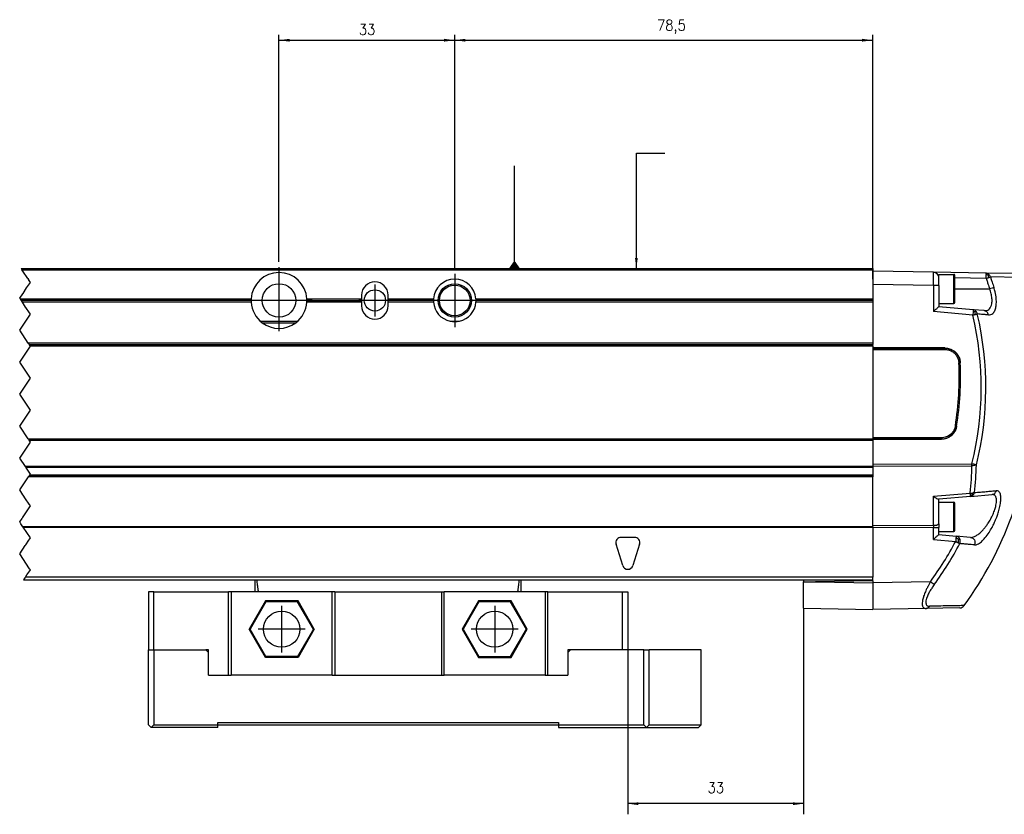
# Model space of a CAD drawing. Header units: millimetres. Extents: x -235 to 4216, y -109 to 485.
# Tile 12 of 39: x 327 to 511, y 155 to 304. Entities that reach past the tile are written whole.
import ezdxf

# ---------------------------------------------------------------- set-up
doc = ezdxf.new("R2010")
doc.units = ezdxf.units.MM
doc.linetypes.add('DOT_CENTER', pattern=[14, 12, -1, 0, -1])
doc.layers.add('1', color=7, linetype='Continuous')
doc.styles.add('CONVERTER_11', font='txt.shx', dxfattribs={"width": 0.9})
doc.dimstyles.new('ME10_DIM_24', dxfattribs={"dimtxt": 2, "dimasz": 2, "dimexe": 1, "dimexo": 1, "dimgap": 1, "dimtad": 1, "dimdsep": 46, "dimtxsty": 'CONVERTER_11', "dimsah": 1, "dimcen": 0.09, "dimclrd": 2, "dimclre": 2, "dimclrt": 2, "dimadec": 0, "dimazin": 0, "dimtfac": 1, "dimtdec": 4, "dimtix": 1, "dimtmove": 0, "dimatfit": 3, "dimfxl": 1, "dimtolj": 1, "dimtzin": 0, "dimarcsym": 0})
doc.dimstyles.new('ME10_DIM_25', dxfattribs={"dimtxt": 2, "dimasz": 2, "dimexe": 1, "dimexo": 1, "dimgap": 1, "dimtad": 1, "dimdsep": 46, "dimtxsty": 'CONVERTER_11', "dimsah": 1, "dimcen": 0.09, "dimclrd": 2, "dimclre": 2, "dimclrt": 2, "dimadec": 0, "dimazin": 0, "dimtfac": 1, "dimtdec": 4, "dimtix": 1, "dimtmove": 0, "dimatfit": 3, "dimfxl": 1, "dimtolj": 1, "dimtzin": 0, "dimarcsym": 0})
doc.dimstyles.new('ME10_DIM_36', dxfattribs={"dimtxt": 2, "dimasz": 2, "dimexe": 2, "dimexo": 0, "dimgap": 2, "dimtad": 1, "dimdsep": 46, "dimtxsty": 'CONVERTER_11', "dimsah": 1, "dimcen": 0.09, "dimclrd": 2, "dimclre": 2, "dimclrt": 2, "dimadec": 0, "dimazin": 0, "dimtfac": 1, "dimtdec": 4, "dimtix": 1, "dimtmove": 0, "dimatfit": 3, "dimfxl": 1, "dimtolj": 1, "dimtzin": 0, "dimarcsym": 0})
doc.dimstyles.get("Standard").update_dxf_attribs({"dimtxt": 0.18, "dimasz": 0.18, "dimexe": 0.18, "dimexo": 0.0625, "dimgap": 0.09, "dimtad": 0, "dimtih": 1, "dimtoh": 1, "dimdec": 4, "dimzin": 0, "dimdsep": 46, "dimtxsty": 'Standard', "dimcen": 0.09, "dimadec": 0, "dimazin": 0, "dimtfac": 1, "dimtdec": 4, "dimtofl": 0, "dimtmove": 0, "dimatfit": 3, "dimfxl": 1, "dimtolj": 1, "dimtzin": 0, "dimarcsym": 0})

# ---------------------------------------------------------------- blocks, each defined once
blk = doc.blocks.new('CABEZA_Li_1__31', base_point=(350.7, 171.02))
at = {"color": 7, "linetype": 'Continuous'}
for p, q in [((350.7, 196.47), (350.7, 185.62)), ((351.7, 196.47), (350.7, 196.47)), ((351.7, 185.62), (351.7, 196.47)), ((351.7, 196.47), (365.7, 196.47)), ((365.7, 180.82), (365.7, 196.47)), ((366.2, 196.47), (365.7, 196.47)), ((366.2, 196.47), (366.2, 180.82)), ((370.7, 196.47), (366.2, 196.47)), ((371.35, 196.47), (370.7, 196.47)), ((385.2, 196.47), (371.35, 196.47)), ((385.2, 180.82), (385.2, 196.47)), ((385.7, 196.47), (385.2, 196.47)), ((385.7, 196.47), (385.7, 180.82)), ((385.7, 196.47), (405.7, 196.47)), ((405.7, 196.47), (405.7, 180.82)), ((405.7, 196.47), (406.2, 196.47)), ((406.2, 180.82), (406.2, 196.47)), ((420.06, 196.47), (406.2, 196.47)), ((420.7, 196.47), (420.06, 196.47)), ((425.2, 196.47), (420.7, 196.47)), ((425.2, 196.47), (425.2, 180.82)), ((425.7, 196.47), (425.2, 196.47)), ((425.7, 180.82), (425.7, 196.47)), ((425.7, 196.47), (439.7, 196.47)), ((439.7, 185.62), (439.7, 196.47)), ((439.7, 196.47), (440.7, 196.47)), ((440.7, 196.47), (440.7, 185.62)), ((372.64, 194.77), (369.58, 189.47)), ((372.73, 194.62), (369.76, 189.47)), ((378.77, 194.77), (372.64, 194.77)), ((372.73, 194.62), (372.64, 194.77)), ((378.68, 194.62), (372.73, 194.62)), ((378.68, 194.62), (378.77, 194.77)), ((381.65, 189.47), (378.68, 194.62)), ((381.83, 189.47), (378.77, 194.77)), ((412.64, 194.77), (409.58, 189.47)), ((412.73, 194.62), (409.76, 189.47)), ((418.77, 194.77), (412.64, 194.77)), ((412.73, 194.62), (412.64, 194.77)), ((418.68, 194.62), (412.73, 194.62)), ((418.68, 194.62), (418.77, 194.77)), ((421.65, 189.47), (418.68, 194.62)), ((421.83, 189.47), (418.77, 194.77)), ((369.76, 189.47), (369.58, 189.47)), ((372.64, 184.17), (369.58, 189.47)), ((372.73, 184.32), (369.76, 189.47)), ((381.65, 189.47), (378.68, 184.32)), ((381.83, 189.47), (378.77, 184.17)), ((381.65, 189.47), (381.83, 189.47)), ((409.76, 189.47), (409.58, 189.47)), ((409.58, 189.47), (412.64, 184.17)), ((409.76, 189.47), (412.73, 184.32)), ((418.68, 184.32), (421.65, 189.47)), ((418.77, 184.17), (421.83, 189.47)), ((421.65, 189.47), (421.83, 189.47)), ((350.7, 185.62), (351.7, 185.62)), ((350.7, 171.52), (350.7, 185.62)), ((351.7, 185.62), (361.45, 185.62)), ((351.7, 185.62), (351.7, 171.52)), ((361.95, 185.62), (361.45, 185.62)), ((361.95, 185.12), (361.45, 185.62)), ((361.95, 185.12), (361.95, 185.62)), ((361.95, 180.82), (361.95, 185.12)), ((429.95, 185.62), (429.45, 185.12)), ((429.95, 185.62), (429.45, 185.62)), ((429.45, 185.62), (429.45, 185.12)), ((429.45, 185.12), (429.45, 180.82)), ((439.7, 185.62), (429.95, 185.62)), ((440.7, 185.62), (439.7, 185.62)), ((443.71, 185.62), (440.7, 185.62)), ((443.71, 185.62), (444.71, 185.62)), ((443.71, 171.52), (443.71, 185.62)), ((454.45, 185.62), (444.71, 185.62)), ((444.71, 171.52), (444.71, 185.62)), ((454.45, 171.52), (454.45, 185.62)), ((372.64, 184.17), (372.73, 184.32)), ((378.77, 184.17), (372.64, 184.17)), ((378.68, 184.32), (372.73, 184.32)), ((378.77, 184.17), (378.68, 184.32)), ((412.73, 184.32), (412.64, 184.17)), ((412.64, 184.17), (418.77, 184.17)), ((412.73, 184.32), (418.68, 184.32)), ((418.68, 184.32), (418.77, 184.17)), ((361.95, 180.82), (365.7, 180.82)), ((365.7, 180.82), (366.2, 180.82)), ((385.2, 180.82), (366.2, 180.82)), ((385.2, 180.82), (385.7, 180.82)), ((385.7, 180.82), (405.7, 180.82)), ((405.7, 180.82), (406.2, 180.82)), ((425.2, 180.82), (406.2, 180.82)), ((425.2, 180.82), (425.7, 180.82)), ((425.7, 180.82), (429.45, 180.82)), ((350.7, 171.52), (351.2, 171.02)), ((351.2, 171.02), (351.7, 171.52)), ((363.7, 171.02), (351.2, 171.02)), ((351.7, 171.52), (363.7, 171.52)), ((363.7, 171.92), (427.7, 171.92)), ((363.7, 171.52), (363.7, 171.92)), ((363.7, 171.42), (363.7, 171.52)), ((427.7, 171.42), (363.7, 171.42)), ((363.7, 171.02), (363.7, 171.42)), ((427.7, 171.92), (427.7, 171.52)), ((427.7, 171.52), (427.7, 171.42)), ((427.7, 171.52), (443.71, 171.52)), ((427.7, 171.42), (427.7, 171.02)), ((427.7, 171.02), (444.21, 171.02)), ((443.71, 171.52), (444.21, 171.02)), ((444.71, 171.52), (444.21, 171.02)), ((444.21, 171.02), (453.95, 171.02)), ((444.71, 171.52), (454.45, 171.52)), ((454.45, 171.52), (453.95, 171.02))]:
    blk.add_line(p, q, dxfattribs=at)
for centre in [(375.7, 189.47), (415.7, 189.47)]:
    blk.add_circle(centre, 3.4, dxfattribs=at)
for points, knots in [([(370.7, 196.47), (370.7, 196.68), (370.7, 197.1), (370.7, 197.68), (370.7, 198.22), (370.7, 198.55), (370.7, 198.72)], [0, 0, 0, 0, 0.62749, 1.254986, 1.753638, 2.252294, 2.252294, 2.252294, 2.252294]), ([(371.35, 196.47), (371.32, 196.68), (371.27, 197.1), (371.19, 197.68), (371.12, 198.22), (371.08, 198.55), (371.06, 198.72)], [0, 0, 0, 0, 0.63275, 1.265494, 1.768306, 2.271081, 2.271081, 2.271081, 2.271081]), ([(420.06, 196.47), (420.08, 196.68), (420.14, 197.1), (420.21, 197.68), (420.28, 198.22), (420.33, 198.55), (420.35, 198.72)], [0, 0, 0, 0, 0.63275, 1.265494, 1.768306, 2.271081, 2.271081, 2.271081, 2.271081]), ([(420.7, 196.47), (420.7, 196.68), (420.7, 197.1), (420.7, 197.68), (420.7, 198.22), (420.7, 198.55), (420.7, 198.72)], [0, 0, 0, 0, 0.62749, 1.254986, 1.753638, 2.252294, 2.252294, 2.252294, 2.252294])]:
    blk.add_open_spline(points, degree=3, knots=knots, dxfattribs=at)
at = {"layer": '1', "color": 2, "linetype": 'DOT_CENTER'}
for p, q in [((375.7, 193.87), (375.7, 185.07)), ((415.7, 193.87), (415.7, 185.07)), ((380.1, 189.47), (371.3, 189.47)), ((420.1, 189.47), (411.3, 189.47))]:
    blk.add_line(p, q, dxfattribs=at)
blk = doc.blocks.new('Perfil_Li-30_M__33', base_point=(-102.8, 193.2))
at = {"color": 2, "linetype": 'DOT_CENTER'}
for p, q in [((326.78, 257.22), (326.94, 256.97)), ((327.11, 256.72), (326.94, 256.97)), ((328.05, 255.31), (327.11, 256.72)), ((328.05, 255.31), (328.16, 255.15)), ((328.51, 254.62), (328.16, 255.15)), ((327.13, 252.55), (327.81, 253.57)), ((327.81, 253.57), (328.51, 254.62)), ((326.51, 251.62), (327.08, 252.47)), ((326.58, 251.52), (326.51, 251.62)), ((326.58, 251.52), (326.78, 251.22)), ((327.13, 252.55), (327.08, 252.47)), ((326.78, 251.22), (326.98, 250.92)), ((327.01, 250.87), (326.98, 250.92)), ((327.61, 249.97), (327.01, 250.87)), ((327.61, 249.97), (327.67, 249.88)), ((328.34, 248.87), (327.67, 249.88)), ((326.51, 245.62), (328.51, 248.62)), ((328.51, 248.62), (328.34, 248.87)), ((328.11, 243.22), (326.51, 245.62)), ((326.51, 239.62), (328.51, 242.62)), ((328.11, 243.22), (328.28, 242.97)), ((328.44, 242.72), (328.28, 242.97)), ((328.51, 242.62), (328.44, 242.72)), ((328.51, 236.62), (326.51, 239.62)), ((326.51, 233.62), (328.51, 236.62)), ((328.51, 230.62), (326.51, 233.62)), ((326.51, 227.62), (328.51, 230.62)), ((328.11, 225.22), (326.51, 227.62)), ((326.51, 221.62), (328.51, 224.62)), ((328.11, 225.22), (328.28, 224.97)), ((328.51, 224.62), (328.28, 224.97)), ((327.58, 220.02), (326.51, 221.62)), ((327.58, 220.02), (327.64, 219.93)), ((328.51, 218.62), (327.64, 219.93)), ((328.16, 218.1), (328.24, 218.22)), ((328.24, 218.22), (328.27, 218.25)), ((328.35, 218.38), (328.27, 218.25)), ((328.35, 218.38), (328.51, 218.62)), ((326.51, 215.62), (328.16, 218.1)), ((327.12, 214.71), (326.51, 215.62)), ((327.12, 214.71), (327.18, 214.62)), ((327.61, 213.97), (327.18, 214.62)), ((328.29, 212.95), (327.61, 213.97)), ((328.29, 212.95), (328.35, 212.87)), ((328.51, 212.62), (328.35, 212.87)), ((327.01, 210.37), (328.51, 212.62)), ((326.51, 209.62), (326.95, 210.28)), ((326.75, 209.27), (326.51, 209.62)), ((327.11, 208.72), (326.75, 209.27)), ((327.01, 210.37), (326.95, 210.28)), ((327.17, 208.63), (327.11, 208.72)), ((328.51, 206.62), (327.17, 208.63)), ((327.55, 205.19), (327.63, 205.3)), ((327.63, 205.3), (328.24, 206.22)), ((328.24, 206.22), (328.41, 206.47)), ((328.41, 206.47), (328.51, 206.62)), ((326.51, 203.62), (327.55, 205.19)), ((328.38, 200.82), (326.51, 203.62)), ((327.88, 199.67), (328.05, 199.92)), ((328.05, 199.92), (328.39, 200.45)), ((328.51, 200.62), (328.38, 200.82)), ((328.39, 200.45), (328.51, 200.62)), ((327.49, 199.1), (327.24, 198.72)), ((327.58, 199.22), (327.49, 199.1)), ((327.58, 199.22), (327.88, 199.67))]:
    blk.add_line(p, q, dxfattribs=at)
at = {"color": 7, "linetype": 'Continuous'}
for p, q in [((326.78, 257.22), (486.7, 257.22)), ((486.7, 257.22), (486.7, 256.97)), ((326.94, 256.97), (486.7, 256.97)), ((486.7, 256.97), (486.7, 256.72)), ((486.7, 256.72), (486.7, 254.22)), ((498.12, 256.52), (486.7, 256.72)), ((507.92, 256.35), (498.12, 256.52)), ((499.1, 256.12), (501.9, 256.12)), ((499.1, 255.52), (499.1, 256.12)), ((499.1, 254.02), (499.1, 255.52)), ((501.9, 253.37), (501.9, 256.12)), ((502.1, 250.82), (502.1, 255.92)), ((507.99, 255.35), (502.1, 255.45)), ((513.04, 256.26), (507.92, 256.35)), ((513.98, 255.56), (508.78, 255.65)), ((498.12, 254.02), (486.7, 254.22)), ((486.7, 254.22), (486.7, 251.52)), ((499.1, 254.02), (498.12, 254.02)), ((498.12, 254.02), (498.12, 249.13)), ((499.1, 254.02), (499.1, 250.62)), ((501.9, 250.62), (501.9, 253.37)), ((502.1, 253.37), (508.64, 253.37)), ((326.58, 251.52), (369.96, 251.52)), ((380.45, 251.52), (390.7, 251.52)), ((390.7, 252.22), (390.7, 251.52)), ((390.7, 251.52), (390.7, 251.22)), ((395.7, 251.52), (395.7, 252.22)), ((395.7, 251.22), (395.7, 251.52)), ((395.7, 251.52), (404.22, 251.52)), ((412.19, 251.52), (421.8, 251.52)), ((421.8, 251.52), (424.5, 251.52)), ((424.5, 251.52), (486.7, 251.52)), ((486.7, 251.52), (486.7, 251.22)), ((369.95, 251.22), (326.78, 251.22)), ((369.96, 250.92), (326.98, 250.92)), ((380.45, 251.22), (390.7, 251.22)), ((390.7, 250.92), (380.45, 250.92)), ((390.7, 251.22), (390.7, 250.92)), ((390.7, 250.92), (390.7, 250.22)), ((395.7, 250.92), (395.7, 251.22)), ((404.2, 251.22), (395.7, 251.22)), ((404.22, 250.92), (395.7, 250.92)), ((395.7, 250.22), (395.7, 250.92)), ((486.7, 250.92), (412.19, 250.92)), ((486.7, 251.22), (412.2, 251.22)), ((486.7, 251.22), (486.7, 250.92)), ((486.7, 250.92), (486.7, 243.22)), ((499.1, 250.62), (501.9, 250.62)), ((499.1, 250.62), (499.1, 250.04)), ((505.57, 249.48), (499.1, 250.04)), ((505.5, 248.48), (498.12, 249.13)), ((507.61, 249.3), (505.57, 249.48)), ((505.9, 249.06), (506.07, 249.23)), ((371.69, 247.32), (378.72, 247.32)), ((372.05, 247.02), (378.35, 247.02)), ((407.32, 247.32), (409.09, 247.32)), ((486.7, 243.22), (328.11, 243.22)), ((328.28, 242.97), (486.7, 242.97)), ((328.44, 242.72), (486.7, 242.72)), ((486.7, 243.22), (486.7, 242.97)), ((486.7, 242.72), (486.7, 242.97)), ((486.7, 242.72), (486.7, 242.36)), ((500.24, 242.29), (486.7, 242.36)), ((486.7, 242.36), (486.7, 242.25)), ((486.7, 242.25), (500.21, 242.26)), ((486.7, 242.25), (486.7, 242.01)), ((486.7, 242.01), (500.21, 242.02)), ((486.7, 242.01), (486.7, 225.44)), ((328.11, 225.22), (486.7, 225.22)), ((328.28, 224.97), (486.7, 224.97)), ((486.7, 225.44), (486.7, 225.22)), ((499.57, 225.43), (486.7, 225.44)), ((486.7, 225.22), (486.7, 225.2)), ((486.7, 225.2), (486.7, 225.09)), ((499.57, 225.19), (486.7, 225.2)), ((486.7, 225.09), (499.61, 225.15)), ((486.7, 225.09), (486.7, 224.97)), ((486.7, 224.97), (486.7, 220.47)), ((486.7, 220.47), (505.32, 220.53)), ((486.7, 220.47), (486.7, 220.11)), ((486.7, 220.11), (505.32, 220.17)), ((486.7, 220.11), (486.7, 220.02)), ((486.7, 220.02), (327.58, 220.02)), ((327.64, 219.93), (486.7, 219.93)), ((328.24, 218.22), (486.7, 218.22)), ((486.7, 218.38), (328.35, 218.38)), ((486.7, 220.02), (486.7, 219.93)), ((486.7, 219.93), (486.7, 218.38)), ((486.7, 218.38), (486.7, 218.22)), ((486.7, 218.22), (486.7, 218.1)), ((486.7, 218.1), (328.16, 218.1)), ((486.7, 208.89), (486.7, 218.1)), ((498.12, 214.45), (504.96, 215.05)), ((505.03, 214.41), (509.09, 214.77)), ((498.12, 208.93), (498.12, 214.45)), ((499.1, 213.9), (499.04, 213.89)), ((505.03, 214.41), (499.1, 213.9)), ((499.1, 213.32), (499.1, 213.9)), ((499.1, 209.29), (499.1, 213.32)), ((499.1, 213.32), (501.9, 213.32)), ((501.9, 207.82), (501.9, 213.32)), ((502.1, 210.57), (502.1, 213.12)), ((498.12, 208.93), (486.7, 208.89)), ((499.1, 209.29), (499.1, 208.56)), ((502.1, 208.02), (502.1, 210.57)), ((486.7, 208.73), (327.11, 208.72)), ((327.17, 208.63), (486.7, 208.63)), ((486.7, 208.73), (486.7, 208.89)), ((486.7, 208.73), (486.7, 208.63)), ((486.7, 208.63), (486.7, 208.53)), ((498.12, 208.56), (486.7, 208.53)), ((486.7, 208.53), (486.7, 199.22)), ((498.12, 208.56), (499.1, 208.56)), ((498.12, 206.33), (498.12, 208.56)), ((499.1, 207.82), (499.1, 208.56)), ((499.1, 207.24), (499.1, 207.82)), ((499.1, 207.82), (501.9, 207.82)), ((499.1, 207.24), (502.34, 206.96)), ((439.75, 201.42), (438.5, 205.42)), ((441.95, 206.72), (439.45, 206.72)), ((442.91, 205.42), (441.66, 201.42)), ((498.12, 206.33), (502.27, 205.97)), ((505.05, 206.72), (502.34, 206.96)), ((502.77, 206.34), (503.03, 206.47)), ((327.24, 198.72), (486.7, 198.72)), ((486.7, 199.22), (327.58, 199.22)), ((473.7, 198.72), (473.7, 198.35)), ((473.7, 198.35), (475.97, 198.39)), ((473.7, 193.43), (473.7, 198.35)), ((486.7, 198.57), (475.97, 198.39)), ((475.97, 198.39), (486.7, 198.2)), ((486.7, 198.72), (486.7, 199.22)), ((486.7, 198.57), (486.7, 198.72)), ((486.7, 198.57), (486.7, 198.2)), ((497.53, 198.39), (486.7, 198.2)), ((473.7, 193.43), (486.7, 193.2)), ((496.66, 193.37), (486.7, 193.2)), ((503.07, 193.49), (496.66, 193.37))]:
    blk.add_line(p, q, dxfattribs=at)
for centre, radius in [((375.2, 251.22), 3.15), ((408.2, 251.22), 3.13), ((408.2, 251.22), 2.88), ((393.2, 251.22), 2)]:
    blk.add_circle(centre, radius, dxfattribs=at)
for centre, radius, start, end in [((375.2, 251.22), 5.25, 3.2758, 176.7242), ((408.2, 251.22), 4, 4.3012, 175.6988), ((498.1, 255.52), 1, 359.9999, 88.8309), ((501.9, 255.92), 0.2, 0, 90), ((507.9, 255.47), 0.877, 50.5592, 88.7082), ((507.87, 254.73), 1.33, 69.2691, 85.543), ((499.86, 255.55), 8.13, 358.5836, 3.5642), ((506.97, 255.34), 1.51, 7.1629, 24.8594), ((507.82, 255.38), 0.998, 15.4453, 50.4509), ((393.2, 252.22), 2.5, 0, 180), ((375.2, 251.22), 5.25, 176.7242, 180), ((375.2, 251.22), 5.25, 0, 3.2758), ((408.2, 251.22), 4, 175.6988, 180), ((408.2, 251.22), 4, 0, 4.3012), ((375.2, 251.22), 5.25, 180, 183.2758), ((375.2, 251.22), 5.25, 183.2758, 233.1301), ((375.2, 251.22), 5.25, 306.8699, 356.7242), ((375.2, 251.22), 5.25, 356.7242, 0), ((393.2, 250.22), 2.5, 180, 0), ((408.2, 251.22), 4, 180, 184.3012), ((408.2, 251.22), 4, 184.3012, 257.1614), ((408.2, 251.22), 4, 282.8386, 355.6988), ((408.2, 251.22), 4, 355.6988, 0), ((501.9, 250.82), 0.2, 270, 0), ((447.72, 234.87), 59.36, 346.0229, 13.2552), ((505.32, 247.99), 1.22, 61.3484, 78.8516), ((505.49, 248.7), 0.786, 42.8545, 84.3535), ((504.23, 248.56), 1.74, 1.1997, 16.668), ((505.32, 248.54), 1.01, 7.7882, 42.7875), ((447.71, 234.87), 60.22, 346.0224, 13.2546), ((375.2, 251.22), 5.25, 233.1301, 306.8699), ((408.2, 251.22), 4, 257.1614, 282.8386), ((444.17, 236.88), 58.76, 350.9841, 2.5377), ((444.17, 236.87), 59, 350.9895, 2.5474), ((443.81, 236.91), 59.37, 350.9919, 2.512), ((447.1, 234.87), 70, 324.1739, 355.4654), ((499.56, 228.1), 2.91, 270.1571, 350.7237), ((455.21, 221.09), 50.12, 353.0816, 358.9569), ((455.31, 221.25), 50.85, 353.0816, 358.9569), ((505.22, 217.42), 2.39, 263.9527, 275.2045), ((504.79, 215.71), 1.14, 281.0231, 298.7993), ((504.96, 215.2), 0.788, 275.4931, 314.1063), ((504.17, 215.2), 1.27, 337.0721, 352.8794), ((504.8, 215.35), 1.01, 314.3892, 347.0309), ((501.9, 213.12), 0.2, 0, 90), ((501.9, 208.02), 0.2, 270, 0), ((439.45, 205.72), 1, 90, 197.354), ((441.95, 205.72), 1, 342.646, 90), ((447.64, 234.87), 61.8, 323.8261, 332.12), ((447.64, 234.87), 62.69, 323.8236, 332.1132), ((501.83, 205.52), 1.25, 41.1917, 66.69), ((501.11, 206.14), 1.68, 345.3866, 7.0383), ((502.06, 205.99), 1.08, 335.8962, 26.3818), ((440.7, 201.72), 1, 197.354, 342.646), ((503.05, 194.48), 1, 270.9998, 324.1755)]:
    blk.add_arc(centre, radius, start, end, dxfattribs=at)
for points, knots in [([(498.12, 254.02), (498.12, 254.1), (498.12, 254.29), (498.13, 254.61), (498.13, 255.02), (498.13, 255.42), (498.13, 255.79), (498.13, 256.07), (498.13, 256.28), (498.13, 256.42), (498.13, 256.49), (498.12, 256.52)], [0, 0, 0, 0, 0.246853, 0.573001, 0.955136, 1.461998, 1.768084, 2.078885, 2.309298, 2.39871, 2.499605, 2.499605, 2.499605, 2.499605]), ([(507.92, 256.35), (507.93, 256.34), (507.95, 256.3), (507.96, 256.19), (507.97, 256.11), (507.98, 256.06)], [0, 0, 0, 0, 0.0409859, 0.1423251, 0.3023472, 0.3023472, 0.3023472, 0.3023472]), ([(507.99, 255.35), (508.02, 255.36), (508.11, 255.39), (508.23, 255.44), (508.36, 255.48), (508.43, 255.51), (508.47, 255.53)], [0, 0, 0, 0, 0.1158177, 0.2653089, 0.3931693, 0.5135142, 0.5135142, 0.5135142, 0.5135142]), ([(507.99, 255.35), (508.06, 255.13), (508.18, 254.81), (508.34, 254.31), (508.49, 253.87), (508.59, 253.54), (508.64, 253.37)], [0, 0, 0, 0, 0.68444, 1.043135, 1.564092, 2.085077, 2.085077, 2.085077, 2.085077]), ([(508.34, 255.97), (508.35, 255.99), (508.38, 256.03), (508.41, 256.08), (508.44, 256.12), (508.45, 256.14), (508.46, 256.15)], [0, 0, 0, 0, 0.0696916, 0.1294917, 0.1800775, 0.2096115, 0.2096115, 0.2096115, 0.2096115]), ([(508.47, 255.53), (508.51, 255.54), (508.57, 255.56), (508.66, 255.6), (508.73, 255.62), (508.77, 255.64), (508.78, 255.65)], [0, 0, 0, 0, 0.1201076, 0.2006116, 0.2864485, 0.3341075, 0.3341075, 0.3341075, 0.3341075]), ([(508.78, 255.65), (508.86, 255.43), (508.97, 255.09), (509.14, 254.59), (509.29, 254.14), (509.39, 253.81), (509.45, 253.64)], [0, 0, 0, 0, 0.694674, 1.058253, 1.58676, 2.115295, 2.115295, 2.115295, 2.115295]), ([(507.61, 249.3), (507.77, 249.3), (508.08, 249.3), (508.48, 249.5), (508.8, 249.85), (509, 250.3), (509.1, 250.91), (509.1, 251.49), (509.02, 252.05), (508.92, 252.51), (508.8, 252.95), (508.69, 253.24), (508.64, 253.37)], [0, 0, 0, 0, 0.47862, 0.915847, 1.292333, 1.893769, 2.361382, 3.147067, 3.630664, 4.040518, 4.575488, 4.982364, 4.982364, 4.982364, 4.982364]), ([(508.4, 248.5), (508.55, 248.5), (508.87, 248.51), (509.27, 248.76), (509.61, 249.2), (509.83, 249.84), (509.92, 250.68), (509.89, 251.69), (509.72, 252.7), (509.52, 253.37), (509.45, 253.64)], [0, 0, 0, 0, 0.469045, 0.924298, 1.353505, 2.130333, 2.904843, 3.887739, 5.142552, 5.978979, 5.978979, 5.978979, 5.978979]), ([(509.45, 253.64), (509.34, 253.6), (509.08, 253.51), (508.81, 253.42), (508.64, 253.37)], [0, 0, 0, 0, 0.3339348, 0.8470538, 0.8470538, 0.8470538, 0.8470538]), ([(499.1, 250.04), (498.95, 249.9), (498.62, 249.59), (498.29, 249.29), (498.12, 249.13)], [0, 0, 0, 0, 0.637937, 1.343454, 1.343454, 1.343454, 1.343454]), ([(505.55, 249.19), (505.55, 249.08), (505.53, 248.84), (505.51, 248.61), (505.5, 248.48)], [0, 0, 0, 0, 0.3239303, 0.7061474, 0.7061474, 0.7061474, 0.7061474]), ([(505.5, 248.48), (505.53, 248.49), (505.62, 248.51), (505.74, 248.54), (505.86, 248.57), (505.94, 248.59), (505.98, 248.6)], [0, 0, 0, 0, 0.1141914, 0.255415, 0.3773297, 0.4926731, 0.4926731, 0.4926731, 0.4926731]), ([(505.57, 249.48), (505.57, 249.44), (505.56, 249.34), (505.56, 249.24), (505.55, 249.19)], [0, 0, 0, 0, 0.1258954, 0.2926506, 0.2926506, 0.2926506, 0.2926506]), ([(505.98, 248.6), (506.02, 248.61), (506.08, 248.62), (506.17, 248.64), (506.25, 248.66), (506.3, 248.67), (506.33, 248.68)], [0, 0, 0, 0, 0.1185549, 0.2032868, 0.2789009, 0.3593047, 0.3593047, 0.3593047, 0.3593047]), ([(508.4, 248.5), (508.39, 248.5), (508.35, 248.5), (508.29, 248.51), (508.18, 248.52), (508.05, 248.53), (507.9, 248.54), (507.74, 248.56), (507.56, 248.57), (507.27, 248.6), (506.86, 248.63), (506.51, 248.66), (506.33, 248.68)], [0, 0, 0, 0, 0.028148, 0.098054, 0.202867, 0.335736, 0.489811, 0.658241, 0.834177, 1.010768, 1.536725, 2.077248, 2.077248, 2.077248, 2.077248]), ([(508.4, 248.5), (508.33, 248.71), (508.2, 249.11), (507.8, 249.24), (507.61, 249.3)], [0, 0, 0, 0, 0.615598, 1.189303, 1.189303, 1.189303, 1.189303]), ([(500.24, 242.29), (500.24, 242.29), (500.23, 242.28), (500.21, 242.27), (500.21, 242.26)], [0, 0, 0, 0, 0.02432725, 0.04866133, 0.04866133, 0.04866133, 0.04866133]), ([(500.21, 242.26), (500.21, 242.25), (500.21, 242.22), (500.21, 242.17), (500.21, 242.1), (500.21, 242.04), (500.21, 242.02)], [0, 0, 0, 0, 0.0336648, 0.0892929, 0.1611429, 0.2414837, 0.2414837, 0.2414837, 0.2414837]), ([(500.21, 242.26), (500.34, 242.25), (500.59, 242.24), (500.91, 242.18), (501.13, 242.11), (501.42, 242), (501.79, 241.82), (502.23, 241.47), (502.59, 241.05), (502.79, 240.7), (502.91, 240.42), (502.99, 240.2), (503.07, 239.88), (503.09, 239.63), (503.11, 239.49)], [0, 0, 0, 0, 0.400431, 0.731417, 0.975007, 1.108754, 1.660061, 2.212557, 2.765051, 3.316329, 3.43035, 3.670616, 4.008953, 4.422176, 4.422176, 4.422176, 4.422176]), ([(500.24, 242.29), (500.47, 242.28), (500.84, 242.25), (501.37, 242.08), (501.82, 241.85), (502.23, 241.53), (502.6, 241.11), (502.86, 240.67), (503.06, 240.11), (503.1, 239.74), (503.12, 239.51)], [0, 0, 0, 0, 0.672027, 1.10549, 1.65915, 2.211078, 2.6401, 3.316506, 3.74674, 4.422179, 4.422179, 4.422179, 4.422179]), ([(500.21, 242.02), (500.33, 242.01), (500.67, 242), (501.14, 241.88), (501.64, 241.63), (502.07, 241.31), (502.42, 240.89), (502.68, 240.41), (502.83, 239.94), (502.86, 239.6), (502.87, 239.48)], [0, 0, 0, 0, 0.3596, 1.018052, 1.439497, 2.030258, 2.621057, 3.042476, 3.687511, 4.062198, 4.062198, 4.062198, 4.062198]), ([(502.87, 239.48), (502.88, 239.48), (502.91, 239.48), (502.94, 239.48), (502.98, 239.49), (503.02, 239.49), (503.05, 239.49), (503.07, 239.49), (503.09, 239.49), (503.1, 239.49), (503.11, 239.49)], [0, 0, 0, 0, 0.0386788, 0.0778743, 0.1159857, 0.1513184, 0.1823126, 0.2077852, 0.2294907, 0.2399619, 0.2399619, 0.2399619, 0.2399619]), ([(502.2, 227.67), (502.17, 227.52), (502.1, 227.21), (501.9, 226.76), (501.63, 226.37), (501.3, 226.04), (500.93, 225.78), (500.5, 225.58), (500.04, 225.45), (499.73, 225.44), (499.57, 225.43)], [0, 0, 0, 0, 0.467562, 0.943405, 1.469991, 1.877987, 2.345721, 2.812592, 3.296051, 3.756496, 3.756496, 3.756496, 3.756496]), ([(502.45, 227.62), (502.41, 227.41), (502.34, 227.07), (502.12, 226.61), (501.85, 226.21), (501.48, 225.82), (501.05, 225.52), (500.61, 225.32), (500.14, 225.18), (499.8, 225.16), (499.61, 225.15)], [0, 0, 0, 0, 0.623139, 1.02939, 1.539998, 2.052979, 2.652821, 3.076393, 3.507091, 4.099931, 4.099931, 4.099931, 4.099931]), ([(502.2, 227.67), (502.21, 227.67), (502.24, 227.66), (502.28, 227.66), (502.31, 227.65), (502.35, 227.64), (502.38, 227.64), (502.4, 227.64), (502.42, 227.63), (502.43, 227.63), (502.44, 227.63)], [0, 0, 0, 0, 0.0388694, 0.0782525, 0.1165413, 0.1520344, 0.183166, 0.2087492, 0.2305479, 0.2410638, 0.2410638, 0.2410638, 0.2410638]), ([(499.57, 225.19), (499.57, 225.2), (499.57, 225.23), (499.57, 225.28), (499.57, 225.35), (499.57, 225.4), (499.57, 225.43)], [0, 0, 0, 0, 0.0336648, 0.0892929, 0.1611429, 0.2414837, 0.2414837, 0.2414837, 0.2414837]), ([(499.57, 225.19), (499.58, 225.18), (499.59, 225.17), (499.6, 225.16), (499.61, 225.15)], [0, 0, 0, 0, 0.02547824, 0.0509477, 0.0509477, 0.0509477, 0.0509477]), ([(505.32, 220.17), (505.32, 220.23), (505.32, 220.35), (505.32, 220.47), (505.32, 220.53)], [0, 0, 0, 0, 0.1780358, 0.3623916, 0.3623916, 0.3623916, 0.3623916]), ([(506.15, 220.33), (506.12, 220.33), (506.07, 220.35), (505.99, 220.37), (505.9, 220.39), (505.79, 220.42), (505.69, 220.44), (505.57, 220.47), (505.45, 220.5), (505.37, 220.52), (505.32, 220.53)], [0, 0, 0, 0, 0.0712204, 0.1557764, 0.2638694, 0.3590728, 0.4744091, 0.5963388, 0.7081721, 0.851759, 0.851759, 0.851759, 0.851759]), ([(506.15, 220.33), (506.03, 220.28), (505.77, 220.18), (505.48, 220.18), (505.32, 220.17)], [0, 0, 0, 0, 0.3732078, 0.8460562, 0.8460562, 0.8460562, 0.8460562]), ([(504.96, 215.05), (504.97, 214.96), (504.99, 214.81), (505, 214.65), (505.01, 214.59)], [0, 0, 0, 0, 0.2591969, 0.4628928, 0.4628928, 0.4628928, 0.4628928]), ([(505.01, 214.59), (505.01, 214.55), (505.02, 214.5), (505.03, 214.44), (505.03, 214.41)], [0, 0, 0, 0, 0.1005848, 0.1748506, 0.1748506, 0.1748506, 0.1748506]), ([(505.05, 206.72), (505.22, 206.74), (505.57, 206.76), (505.98, 206.96), (506.44, 207.25), (506.91, 207.63), (507.37, 208.09), (507.74, 208.52), (508.1, 208.99), (508.52, 209.6), (508.97, 210.39), (509.38, 211.26), (509.64, 211.98), (509.79, 212.56), (509.89, 213.01), (509.94, 213.51), (509.93, 213.94), (509.85, 214.25), (509.75, 214.47), (509.63, 214.62), (509.47, 214.72), (509.29, 214.77), (509.16, 214.77), (509.09, 214.77)], [0, 0, 0, 0, 0.524792, 1.022651, 1.366393, 2.14476, 2.831935, 3.323188, 3.836448, 4.593941, 5.55465, 6.549172, 7.479608, 7.847372, 8.337647, 8.880097, 9.331756, 9.638828, 9.831519, 10.047727, 10.212027, 10.379405, 10.596126, 10.596126, 10.596126, 10.596126]), ([(505.34, 214.71), (505.36, 214.7), (505.39, 214.68), (505.43, 214.66), (505.47, 214.64), (505.5, 214.64), (505.51, 214.63)], [0, 0, 0, 0, 0.049416, 0.1009442, 0.1435019, 0.182331, 0.182331, 0.182331, 0.182331]), ([(505.79, 215.13), (505.76, 215.12), (505.71, 215.1), (505.63, 215.08), (505.54, 215.06), (505.47, 215.05), (505.43, 215.04)], [0, 0, 0, 0, 0.0683925, 0.1642643, 0.2491695, 0.3638425, 0.3638425, 0.3638425, 0.3638425]), ([(505.79, 215.13), (505.98, 215.14), (506.36, 215.18), (506.93, 215.23), (507.47, 215.28), (507.99, 215.32), (508.5, 215.37), (508.98, 215.41), (509.45, 215.45), (509.75, 215.48), (509.9, 215.49)], [0, 0, 0, 0, 0.584556, 1.150152, 1.696713, 2.222704, 2.728729, 3.216443, 3.684018, 4.131667, 4.131667, 4.131667, 4.131667]), ([(505.8, 205.31), (505.99, 205.33), (506.48, 205.39), (507.13, 205.92), (507.85, 206.67), (508.51, 207.58), (509.07, 208.53), (509.47, 209.32), (509.75, 209.96), (510.01, 210.6), (510.27, 211.35), (510.54, 212.3), (510.71, 213.23), (510.77, 214.08), (510.73, 214.69), (510.55, 215.16), (510.3, 215.46), (510.04, 215.48), (509.9, 215.49)], [0, 0, 0, 0, 0.566091, 1.451349, 2.416908, 3.709328, 4.807715, 5.718411, 6.35651, 6.930705, 7.7603, 8.755081, 9.902257, 10.561105, 11.331892, 11.714639, 12.035626, 12.444854, 12.444854, 12.444854, 12.444854]), ([(509.09, 214.77), (509.28, 214.82), (509.67, 214.93), (509.82, 215.3), (509.9, 215.49)], [0, 0, 0, 0, 0.557288, 1.137047, 1.137047, 1.137047, 1.137047]), ([(498.12, 214.45), (498.3, 214.29), (498.58, 214.05), (498.92, 213.93), (499.04, 213.89)], [0, 0, 0, 0, 0.698426, 1.085457, 1.085457, 1.085457, 1.085457]), ([(499.1, 209.29), (499.01, 209.19), (498.76, 208.92), (498.37, 208.92), (498.12, 208.93)], [0, 0, 0, 0, 0.383163, 1.087225, 1.087225, 1.087225, 1.087225]), ([(498.12, 208.93), (498.12, 208.9), (498.12, 208.84), (498.12, 208.75), (498.12, 208.65), (498.12, 208.59), (498.12, 208.56)], [0, 0, 0, 0, 0.0805831, 0.1781555, 0.2771232, 0.3623917, 0.3623917, 0.3623917, 0.3623917]), ([(499.1, 207.24), (498.95, 207.1), (498.62, 206.79), (498.29, 206.49), (498.12, 206.33)], [0, 0, 0, 0, 0.637937, 1.343454, 1.343454, 1.343454, 1.343454]), ([(502.33, 206.67), (502.32, 206.56), (502.3, 206.33), (502.28, 206.09), (502.27, 205.97)], [0, 0, 0, 0, 0.3239303, 0.7061475, 0.7061475, 0.7061475, 0.7061475]), ([(502.27, 205.97), (502.31, 205.94), (502.39, 205.9), (502.5, 205.84), (502.62, 205.77), (502.7, 205.73), (502.73, 205.72)], [0, 0, 0, 0, 0.1292845, 0.2680805, 0.4014458, 0.5245739, 0.5245739, 0.5245739, 0.5245739]), ([(502.34, 206.96), (502.34, 206.92), (502.34, 206.82), (502.33, 206.72), (502.33, 206.67)], [0, 0, 0, 0, 0.1258955, 0.2926508, 0.2926508, 0.2926508, 0.2926508]), ([(503.03, 206.47), (502.95, 206.6), (502.78, 206.85), (502.48, 206.93), (502.34, 206.96)], [0, 0, 0, 0, 0.4484575, 0.87854, 0.87854, 0.87854, 0.87854]), ([(502.73, 205.72), (502.76, 205.7), (502.83, 205.66), (502.92, 205.62), (502.99, 205.58), (503.03, 205.56), (503.05, 205.55)], [0, 0, 0, 0, 0.1137871, 0.2135241, 0.2958734, 0.362437, 0.362437, 0.362437, 0.362437]), ([(505.8, 205.31), (505.59, 205.32), (505.16, 205.36), (504.49, 205.42), (503.79, 205.48), (503.3, 205.52), (503.05, 205.55)], [0, 0, 0, 0, 0.632863, 1.301732, 2.005723, 2.757682, 2.757682, 2.757682, 2.757682]), ([(505.05, 206.72), (505.2, 206.69), (505.5, 206.61), (505.8, 206.24), (505.94, 205.77), (505.85, 205.46), (505.8, 205.31)], [0, 0, 0, 0, 0.445591, 0.903985, 1.376646, 1.853071, 1.853071, 1.853071, 1.853071]), ([(486.7, 198.2), (486.7, 197.89), (486.7, 197.27), (486.7, 196.36), (486.7, 195.49), (486.7, 194.71), (486.7, 194.08), (486.7, 193.65), (486.7, 193.37), (486.7, 193.26), (486.7, 193.2)], [0, 0, 0, 0, 0.936599, 1.840005, 2.744316, 3.534543, 4.177875, 4.647561, 4.823061, 4.998787, 4.998787, 4.998787, 4.998787]), ([(497.53, 198.39), (497.44, 198.24), (497.26, 197.93), (497.01, 197.44), (496.77, 196.96), (496.51, 196.37), (496.25, 195.71), (496.06, 195.02), (495.98, 194.5), (495.97, 194.16), (496, 193.94), (496.06, 193.75), (496.14, 193.59), (496.28, 193.46), (496.43, 193.4), (496.56, 193.37), (496.63, 193.37), (496.66, 193.37)], [0, 0, 0, 0, 0.530715, 1.058414, 1.667931, 2.11324, 3.002268, 3.78584, 4.255383, 4.587248, 4.805577, 4.927979, 5.161439, 5.333191, 5.501569, 5.636973, 5.719101, 5.719101, 5.719101, 5.719101]), ([(498.25, 197.86), (498.16, 197.74), (497.94, 197.43), (497.58, 196.89), (497.2, 196.24), (496.91, 195.61), (496.73, 195.06), (496.65, 194.63), (496.67, 194.26), (496.79, 194), (496.96, 193.86), (497.15, 193.79), (497.3, 193.79), (497.36, 193.79)], [0, 0, 0, 0, 0.460005, 1.130967, 1.935284, 2.725799, 3.221781, 3.644215, 4.061566, 4.299208, 4.472724, 4.711653, 4.905291, 4.905291, 4.905291, 4.905291]), ([(498.25, 197.86), (498.23, 197.88), (498.19, 197.91), (498.12, 197.95), (498.04, 198.01), (497.95, 198.08), (497.85, 198.15), (497.75, 198.23), (497.64, 198.31), (497.57, 198.36), (497.53, 198.39)], [0, 0, 0, 0, 0.0657581, 0.1490644, 0.2487563, 0.362528, 0.4871662, 0.6187823, 0.7532435, 0.8865735, 0.8865735, 0.8865735, 0.8865735]), ([(496.66, 193.37), (496.69, 193.38), (496.76, 193.38), (496.86, 193.4), (496.96, 193.44), (497.05, 193.48), (497.14, 193.54), (497.23, 193.62), (497.3, 193.7), (497.34, 193.76), (497.36, 193.79)], [0, 0, 0, 0, 0.100205, 0.2027856, 0.307557, 0.4142193, 0.5223373, 0.6313259, 0.7405959, 0.8499652, 0.8499652, 0.8499652, 0.8499652]), ([(503.86, 193.9), (503.67, 193.9), (503.12, 193.89), (502.08, 193.87), (500.67, 193.84), (499.06, 193.82), (497.93, 193.8), (497.36, 193.79)], [0, 0, 0, 0, 0.566816, 1.648707, 3.120622, 4.795246, 6.497646, 6.497646, 6.497646, 6.497646])]:
    blk.add_open_spline(points, degree=3, knots=knots, dxfattribs=at)
for points in [[(503.12, 239.51), (503.12, 239.51), (503.12, 239.5), (503.11, 239.5), (503.11, 239.49)], [(502.44, 227.63), (502.44, 227.63), (502.44, 227.62), (502.45, 227.62), (502.45, 227.62)]]:
    blk.add_open_spline(points, degree=3, dxfattribs=at)
at = {"layer": '1', "color": 2, "linetype": 'DOT_CENTER'}
for p, q in [((375.2, 257.47), (375.2, 244.97)), ((408.2, 256.22), (408.2, 246.22)), ((408.2, 256.22), (408.2, 246.22)), ((393.2, 254.22), (393.2, 248.22)), ((381.45, 251.22), (368.95, 251.22)), ((396.2, 251.22), (390.2, 251.22)), ((413.2, 251.22), (403.2, 251.22)), ((413.2, 251.22), (403.2, 251.22))]:
    blk.add_line(p, q, dxfattribs=at)
blk = doc.blocks.new('Li-30-M__34', base_point=(-102.8, 170.77))
for name, p in [('Perfil_Li-30_M__33', (-102.8, 193.2)), ('CABEZA_Li_1__31', (350.7, 171.02))]:
    blk.add_blockref(name, p)
blk = doc.blocks.new('*D63')
at = {"layer": '1', "color": 2, "linetype": 'Continuous'}
for p, q in [((408.2, 257.22), (408.2, 301.1)), ((408.2, 300.1), (486.7, 300.1)), ((486.7, 255.22), (486.7, 301.1))]:
    blk.add_line(p, q, dxfattribs=at)
at = {"layer": '1', "color": 2}
for points in [[(410.2, 300.36), (410.2, 299.83), (408.2, 300.1)], [(484.7, 299.83), (484.7, 300.36), (486.7, 300.1)]]:
    blk.add_solid(points, dxfattribs=at)
at = {"layer": '1', "color": 2, "insert": (446.2, 301.3), "char_height": 2, "attachment_point": 7, "rotation": 0.0001, "line_spacing_factor": 0.60024, "style": 'CONVERTER_11'}
blk.add_mtext('78,5', dxfattribs=at)
blk = doc.blocks.new('*D64')
at = {"layer": '1', "color": 2, "linetype": 'Continuous'}
for p, q in [((375.2, 258.47), (375.2, 301.1)), ((375.2, 300.1), (408.2, 300.1)), ((408.2, 257.22), (408.2, 301.1))]:
    blk.add_line(p, q, dxfattribs=at)
at = {"layer": '1', "color": 2}
for points in [[(377.2, 300.36), (377.2, 299.83), (375.2, 300.1)], [(406.2, 299.83), (406.2, 300.36), (408.2, 300.1)]]:
    blk.add_solid(points, dxfattribs=at)
at = {"layer": '1', "color": 2, "insert": (390.2, 301.1), "char_height": 2, "attachment_point": 7, "rotation": 0.0001, "line_spacing_factor": 0.60024, "style": 'CONVERTER_11'}
blk.add_mtext('33', dxfattribs=at)
blk = doc.blocks.new('*D76')
at = {"layer": '1', "color": 2, "linetype": 'Continuous'}
for p, q in [((473.7, 193.43), (473.7, 154.71)), ((440.7, 185.62), (440.7, 154.71)), ((473.7, 156.71), (440.7, 156.71))]:
    blk.add_line(p, q, dxfattribs=at)
at = {"layer": '1', "color": 2}
for points in [[(442.7, 156.97), (442.7, 156.44), (440.7, 156.71)], [(471.7, 156.44), (471.7, 156.97), (473.7, 156.71)]]:
    blk.add_solid(points, dxfattribs=at)
at = {"layer": '1', "color": 2, "insert": (455.7, 158.71), "char_height": 2, "attachment_point": 7, "rotation": 0.0001, "line_spacing_factor": 0.60024, "style": 'CONVERTER_11'}
blk.add_mtext('33', dxfattribs=at)
blk = doc.blocks.new('A', base_point=(268.582, 214.12))
at = {"layer": '1', "color": 2}
for points in [[(442.046, 259.22), (442.573, 259.22), (442.309, 257.22)], [(419.416, 258.72), (418.356, 257.22), (420.476, 257.22)]]:
    blk.add_solid(points, dxfattribs=at)
blk.add_blockref('Li-30-M__34', (-102.796, 170.772))
at = {"layer": '1'}
for base, p1, p2, dimstyle, picture, middle in [((375.204, 300.098), (408.204, 256.22), (375.204, 257.47), 'ME10_DIM_25', '*D64', (391.704, 302.098)), ((408.204, 300.098), (486.704, 254.22), (408.204, 256.22), 'ME10_DIM_24', '*D63', (448.955, 302.198)), ((473.704, 156.707), (440.704, 185.62), (473.704, 193.426), 'ME10_DIM_36', '*D76', (457.204, 159.707))]:
    dim = blk.add_linear_dim(base=base, p1=p1, p2=p2, dimstyle=dimstyle, dxfattribs=at)
    dim.commit()
    dim.dimension.update_dxf_attribs({"geometry": picture, "text_midpoint": middle, "text_rotation": 0.00014})
at = {"layer": '1', "color": 2, "linetype": 'Continuous', "has_arrowhead": 0}
for points in [[(442.309, 257.22), (442.309, 278.912), (447.665, 278.912)], [(419.416, 257.22), (419.416, 276.488)]]:
    blk.add_leader(points, dimstyle='Standard', dxfattribs=at)

msp = doc.modelspace()

# ---------------------------------------------------------------- block references
msp.add_blockref('A', (268.58, 214.12))

doc.saveas('drawing.dxf')
